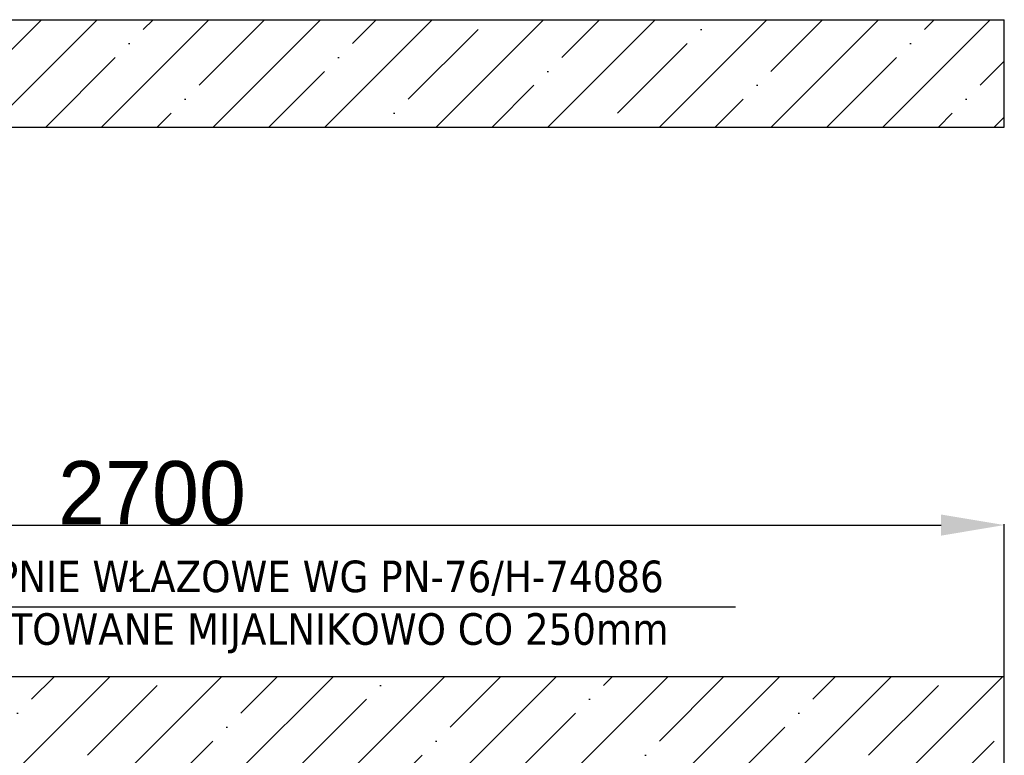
# Model space of a CAD drawing. Extents: x -34599 to 125690, y -105249 to 21518.
# Tile 40 of 64: x 112301 to 113860, y -35289 to -34124. Entities that reach past the tile are written whole.
import ezdxf

# ---------------------------------------------------------------- set-up
doc = ezdxf.new("R2010")
doc.units = 0
doc.header["$MEASUREMENT"] = 0
doc.layers.get('0').update_dxf_attribs({"linetype": 'CONTINUOUS'})
doc.layers.get('Defpoints').update_dxf_attribs({"linetype": 'CONTINUOUS'})
doc.layers.add('_Eko_Opis', color=7, linetype='CONTINUOUS')
doc.layers.add('HAWLE OPIS', color=7, linetype='CONTINUOUS')
doc.styles.get("Standard").update_dxf_attribs({"font": '-125'})
doc.dimstyles.new('ISO-25', dxfattribs={"dimtxt": 2.5, "dimasz": 2.5, "dimexe": 1.25, "dimexo": 0.625, "dimtad": 1, "dimtxsty": 'Standard', "dimcen": 2.5, "dimadec": 0, "dimazin": 0, "dimtfac": 1, "dimtmove": 0, "dimatfit": 3, "dimfxl": 0, "dimarcsym": 0})

# ---------------------------------------------------------------- blocks, each defined once
blk = doc.blocks.new('*D442')
at = {"layer": '_Eko_Opis', "color": 0, "lineweight": -2}
for p, q in [((111160.3, -35164.4), (111160.3, -34923.4)), ((111260.3, -34924.7), (113760.3, -34924.7)), ((113860.3, -35164.4), (113860.3, -34923.4))]:
    blk.add_line(p, q, dxfattribs=at)
at = {"layer": '_Eko_Opis', "color": 0}
for points in [[(111260.3, -34908), (111260.3, -34941.4), (111160.3, -34924.7)], [(113760.3, -34941.4), (113760.3, -34908), (113860.3, -34924.7)]]:
    blk.add_solid(points, dxfattribs=at)
at = {"layer": 'Defpoints', "color": 0}
for p in [(113860.3, -34924.7), (111160.3, -35165.1), (113860.3, -35165.1)]:
    blk.add_point(p, dxfattribs=at)
at = {"layer": '_Eko_Opis', "color": 0, "linetype": 'ByBlock', "lineweight": 9, "insert": (112510.3, -34874.1), "char_height": 100, "attachment_point": 5}
blk.add_mtext('2700', dxfattribs=at)

msp = doc.modelspace()

# ---------------------------------------------------------------- hatches: boundary and pattern name
at = {"linetype": 'ByBlock'}
h = msp.add_hatch(dxfattribs=at)
h.set_pattern_fill('ANSI35', color=256, scale=500, style=0)
h.paths.add_polyline_path([(111334.45073, -34124.39432), (111154.45073, -34124.39432), (111154.45073, -34294.39432), (111334.45073, -34294.39432)])
h.paths.add_polyline_path([(113860.33018, -34294.39432), (113860.33018, -34124.39432), (111934.45073, -34124.39432), (111934.45073, -34294.39432)])
h = msp.add_hatch(dxfattribs=at)
h.set_pattern_fill('ANSI35', color=256, scale=500, style=0)
h.paths.add_polyline_path([(111160.33018, -35165.07344), (111160.33018, -36665.07344), (113860.33018, -36665.07344), (113860.33018, -35165.07344)])
h.paths.add_polyline_path([(113708.05879, -35315.07344), (113708.05879, -36515.07344), (111308.05879, -36515.07344), (111308.05879, -35315.07344)], flags=16)

# ---------------------------------------------------------------- linework, layer by layer
for p, q in [((111934.45073, -34124.39432), (113860.33018, -34124.39432)), ((113860.33018, -34294.39432), (113860.33018, -34124.39432)), ((111934.45073, -34294.39432), (113860.33018, -34294.39432)), ((113860.33018, -36665.07344), (113860.33018, -35115.07344)), ((113860.33018, -35165.07344), (111160.33018, -35165.07344))]:
    msp.add_line(p, q, dxfattribs=at)
at = {"layer": 'HAWLE OPIS'}
msp.add_line((112121.70715, -35054.27492), (113434.41566, -35054.27492), dxfattribs=at)

# ---------------------------------------------------------------- texts
at = {"layer": 'HAWLE OPIS', "insert": (112142.93072, -34980.90996), "char_height": 100, "width": 3105.1476, "attachment_point": 1}
msp.add_mtext('\\fTahoma|b0|i0|c238|p32;\\H0.5x;STOPNIE WŁAZOWE WG PN-76/H-74086\\PMONTOWANE MIJALNIKOWO CO 250mm', dxfattribs=at)

# ---------------------------------------------------------------- dimensions: what is measured, and where the dimension line sits
at = {"layer": '_Eko_Opis', "lineweight": 9}
dim = msp.add_aligned_dim(p1=(111160.33018, -35165.07344), p2=(113860.33018, -35165.07344), distance=240.37515, dimstyle='ISO-25', override={"dimtxt": 100, "dimasz": 100, "dimdec": 0}, dxfattribs=at)
dim.commit()
dim.dimension.update_dxf_attribs({"geometry": '*D442', "text_midpoint": (112510.33018, -34874.07329)})

doc.saveas('drawing.dxf')
